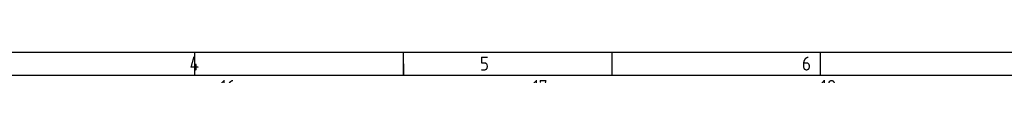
# Model space of a CAD drawing. Header units: millimetres. Extents: x 7 to 819, y 15 to 587.
# Tile 5 of 11: x 203.21 to 413.29, y 581.81 to 586.67. Entities that reach past the tile are written whole.
import ezdxf

# ---------------------------------------------------------------- set-up
doc = ezdxf.new("R2010")
doc.units = ezdxf.units.MM
doc.layers.add('Default', color=7, linetype='Continuous')

msp = doc.modelspace()

# ---------------------------------------------------------------- linework, layer by layer
at = {"layer": 'Default', "color": 7, "linetype": 'Continuous'}
for p, q in [((819.1001, 586.66977), (6.70809, 586.66977)), ((240.6001, 581.80928), (240.6001, 586.66977)), ((240.6001, 581.80928), (240.6001, 586.66977)), ((285.1001, 581.80928), (285.1001, 586.66977)), ((329.6001, 581.80928), (329.6001, 586.66977)), ((374.1001, 581.80928), (374.1001, 586.66977)), ((285.1001, 584.23953), (285.1001, 581.80928)), ((819.1001, 581.80928), (10.97783, 581.80928))]:
    msp.add_line(p, q, dxfattribs=at)

# ---------------------------------------------------------------- texts
at = {"layer": 'Default', "insert": (32.36055, 585.83507), "char_height": 3, "width": 763.8409191, "attachment_point": 1}
msp.add_mtext('{\\fSolid Edge ISO|b1||i0||c0|p34;\\C7;\\H3.;\\W0.94;1                                          2                                      3                                      4                                   5                                       6                                     7                                   8                                     9                                      10                                 11                                      12                                    13                                  14                                     15                                   16                                     17                                  18}', dxfattribs=at)

doc.saveas('drawing.dxf')
